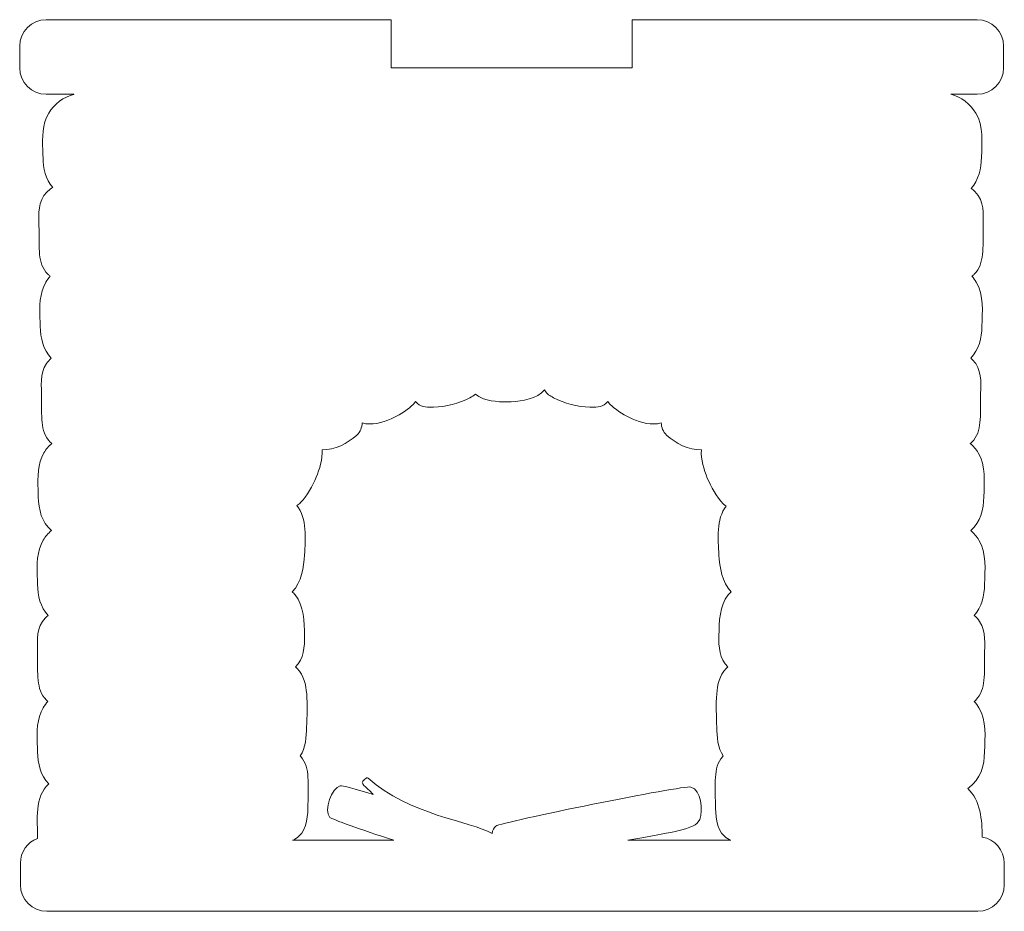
# Model space of a CAD drawing. Header units: millimetres. Extents: x -1146 to 1019, y -763 to 979.
# Tile 108 of 143: x 744 to 826, y 498 to 572. Entities that reach past the tile are written whole.
import ezdxf

# ---------------------------------------------------------------- set-up
doc = ezdxf.new("R2010")
doc.units = ezdxf.units.MM
doc.header["$MEASUREMENT"] = 0
doc.layers.add('Layer 1', color=7, linetype='Continuous')

msp = doc.modelspace()

# ---------------------------------------------------------------- linework, layer by layer
at = {"layer": 'Layer 1', "color": 250, "lineweight": 18}
for points, knots in [([(748.8151, 565.445), (747.9662, 565.2304), (747.1661, 564.651), (746.7181, 563.8834), (746.7181, 563.8834), (746.1786, 562.9593), (746.1918, 561.8659), (746.2289, 560.8316), (746.2289, 560.8316), (746.236, 560.6297), (746.2444, 560.4277), (746.2487, 560.2258), (746.2487, 560.2258), (746.2685, 559.3167), (746.4621, 558.4006), (747.0491, 557.7102), (747.0491, 557.7102), (746.7618, 557.5476), (746.5157, 557.3267), (746.3255, 557.0407), (746.3255, 557.0407), (745.7593, 556.1906), (745.9216, 555.1487), (745.9191, 554.1898), (745.9191, 554.1898), (745.9173, 553.5124), (745.8975, 552.8281), (745.9681, 552.1535), (745.9681, 552.1535), (746.0321, 551.5429), (746.1919, 550.96), (746.6481, 550.5208), (746.6481, 550.5208), (746.7119, 550.4596), (746.7789, 550.4035), (746.8495, 550.3521), (746.8495, 550.3521), (746.7106, 550.2005), (746.5884, 550.0341), (746.4835, 549.8545), (746.4835, 549.8545), (745.944, 548.9302), (745.9572, 547.837), (745.9943, 546.8024), (745.9943, 546.8024), (746.0014, 546.6005), (746.0098, 546.3985), (746.0141, 546.1966), (746.0141, 546.1966), (746.0354, 545.223), (746.2562, 544.2492), (746.9338, 543.5494), (746.9338, 543.5494), (746.7799, 543.4214), (746.6453, 543.2718), (746.5317, 543.1016), (746.5317, 543.1016), (745.9655, 542.2515), (746.1278, 541.2096), (746.1253, 540.2507), (746.1253, 540.2507), (746.1235, 539.5733), (746.1037, 538.889), (746.1743, 538.2144), (746.1743, 538.2144), (746.2383, 537.6038), (746.3981, 537.0209), (746.8543, 536.5817), (746.8543, 536.5817), (746.8947, 536.5431), (746.9361, 536.5063), (746.9793, 536.4715), (746.9793, 536.4715), (746.7192, 536.2566), (746.4995, 535.9993), (746.3253, 535.7006), (746.3253, 535.7006), (745.7858, 534.7765), (745.799, 533.6831), (745.8361, 532.6488), (745.8361, 532.6488), (745.8432, 532.4469), (745.8516, 532.2449), (745.8559, 532.043), (745.8559, 532.043), (745.879, 530.9876), (746.1368, 529.9414), (746.9415, 529.2383), (746.9415, 529.2383), (746.6697, 529.0191), (746.4414, 528.7544), (746.261, 528.4461), (746.261, 528.4461), (745.7215, 527.5218), (745.7347, 526.4286), (745.7718, 525.394), (745.7718, 525.394), (745.7789, 525.1921), (745.7873, 524.9901), (745.7916, 524.7882), (745.7916, 524.7882), (745.8122, 523.8421), (746.0212, 522.8911), (746.6613, 522.1941), (746.6613, 522.1941), (746.4843, 522.0567), (746.3303, 521.8923), (746.2028, 521.7011), (746.2028, 521.7011), (745.6366, 520.851), (745.7989, 519.8091), (745.7964, 518.8502), (745.7964, 518.8502), (745.7946, 518.1728), (745.7748, 517.4885), (745.8454, 516.8139), (745.8454, 516.8139), (745.9094, 516.2033), (746.0692, 515.6204), (746.5254, 515.1812), (746.5254, 515.1812), (746.5658, 515.1421), (746.6079, 515.1053), (746.6514, 515.0702), (746.6514, 515.0702), (746.5023, 514.9115), (746.3717, 514.7362), (746.2607, 514.5462), (746.2607, 514.5462), (745.7212, 513.6221), (745.7344, 512.5287), (745.7715, 511.4944), (745.7715, 511.4944), (745.7786, 511.2925), (745.787, 511.0905), (745.7913, 510.8886), (745.7913, 510.8886), (745.8129, 509.9054), (746.0377, 508.9234), (746.7291, 508.2231), (746.7291, 508.2231), (745.5223, 507.1949), (745.7992, 505.1527), (745.7964, 503.7293), (745.7964, 503.7293), (745.7964, 503.7204), (745.7964, 503.7118), (745.7964, 503.7029), (745.7964, 503.7029), (744.9633, 503.3892), (744.3682, 502.5838), (744.3682, 501.643), (744.3682, 501.643), (744.3682, 501.643), (744.3682, 499.8487), (744.3682, 499.8487), (744.3682, 499.8487), (744.3682, 498.6371), (745.3568, 497.6488), (746.5681, 497.6488), (746.5681, 497.6488), (746.5681, 497.6488), (823.7844, 497.6488), (823.7844, 497.6488), (823.7844, 497.6488), (824.9955, 497.6488), (825.9843, 498.6379), (825.9843, 499.8487), (825.9843, 499.8487), (825.9843, 499.8487), (825.9843, 501.643), (825.9843, 501.643), (825.9843, 501.643), (825.9843, 502.7316), (825.1865, 503.6399), (824.1456, 503.8132), (824.1456, 503.8132), (824.1499, 505.2341), (824.0054, 506.8368), (822.9498, 507.8454), (822.9498, 507.8454), (822.98, 507.8652), (823.01, 507.8855), (823.0397, 507.9064), (823.0397, 507.9064), (824.0227, 508.6031), (824.3254, 509.7403), (824.3506, 510.8886), (824.3506, 510.8886), (824.3775, 512.1149), (824.5294, 513.4365), (823.8812, 514.5465), (823.8812, 514.5465), (823.7702, 514.7367), (823.6396, 514.912), (823.4905, 515.0705), (823.4905, 515.0705), (823.5339, 515.1056), (823.5758, 515.1424), (823.6165, 515.1815), (823.6165, 515.1815), (824.0727, 515.6207), (824.2324, 516.2036), (824.2965, 516.8142), (824.2965, 516.8142), (824.3671, 517.4891), (824.3476, 518.1731), (824.3455, 518.8505), (824.3455, 518.8505), (824.343, 519.8093), (824.5053, 520.8513), (823.9391, 521.7014), (823.9391, 521.7014), (823.8116, 521.8927), (823.6579, 522.057), (823.4806, 522.1944), (823.4806, 522.1944), (824.1207, 522.8916), (824.3297, 523.8426), (824.3503, 524.7885), (824.3503, 524.7885), (824.3772, 526.0148), (824.5291, 527.3364), (823.8809, 528.4464), (823.8809, 528.4464), (823.7008, 528.755), (823.4722, 529.0194), (823.2004, 529.2386), (823.2004, 529.2386), (824.0051, 529.9419), (824.2629, 530.9879), (824.286, 532.0433), (824.286, 532.0433), (824.3129, 533.2696), (824.4648, 534.5912), (823.8166, 535.7012), (823.8166, 535.7012), (823.6424, 535.9999), (823.4226, 536.2572), (823.1626, 536.4721), (823.1626, 536.4721), (823.2055, 536.5069), (823.2472, 536.5435), (823.2876, 536.5823), (823.2876, 536.5823), (823.7438, 537.0215), (823.9035, 537.6044), (823.9676, 538.215), (823.9676, 538.215), (824.0382, 538.8899), (824.0187, 539.5739), (824.0166, 540.2513), (824.0166, 540.2513), (824.0141, 541.2101), (824.1764, 542.2521), (823.6102, 543.1022), (823.6102, 543.1022), (823.4967, 543.2724), (823.362, 543.422), (823.2081, 543.55), (823.2081, 543.55), (823.8858, 544.2498), (824.1065, 545.2236), (824.1278, 546.1972), (824.1278, 546.1972), (824.1547, 547.4235), (824.3066, 548.7451), (823.6584, 549.8551), (823.6584, 549.8551), (823.5535, 550.0347), (823.4313, 550.201), (823.2924, 550.3527), (823.2924, 550.3527), (823.363, 550.404), (823.4301, 550.4601), (823.4938, 550.5214), (823.4938, 550.5214), (823.95, 550.9606), (824.1097, 551.5435), (824.1738, 552.1541), (824.1738, 552.1541), (824.2444, 552.829), (824.2249, 553.513), (824.2228, 554.1904), (824.2228, 554.1904), (824.2203, 555.1492), (824.3826, 556.1912), (823.8164, 557.0413), (823.8164, 557.0413), (823.6561, 557.2821), (823.4557, 557.4779), (823.2225, 557.6313), (823.2225, 557.6313), (823.8623, 558.3275), (824.0721, 559.278), (824.093, 560.2262), (824.093, 560.2262), (824.1199, 561.4525), (824.2718, 562.7741), (823.6236, 563.8841), (823.6236, 563.8841), (823.1755, 564.6514), (822.4029, 565.2308), (821.5543, 565.4457), (821.5543, 565.4457), (821.5543, 565.4457), (823.729, 565.4457), (823.729, 565.4457), (823.729, 565.4457), (824.9393, 565.4457), (825.9289, 566.4353), (825.9289, 567.6456), (825.9289, 567.6456), (825.9289, 567.6456), (825.9289, 569.4399), (825.9289, 569.4399), (825.9289, 569.4399), (825.9289, 570.6512), (824.9401, 571.6398), (823.729, 571.6398), (823.729, 571.6398), (823.729, 571.6398), (795.1207, 571.6398), (795.1207, 571.6398), (795.1207, 571.6398), (795.1207, 571.6398), (795.1207, 567.6398), (795.1207, 567.6398), (795.1207, 567.6398), (795.1207, 567.6398), (775.1207, 567.6398), (775.1207, 567.6398), (775.1207, 567.6398), (775.1207, 567.6398), (775.1207, 571.6398), (775.1207, 571.6398), (775.1207, 571.6398), (775.1207, 571.6398), (746.5127, 571.6398), (746.5127, 571.6398), (746.5127, 571.6398), (745.3006, 571.6398), (744.3128, 570.652), (744.3128, 569.4399), (744.3128, 569.4399), (744.3128, 569.4399), (744.3128, 567.6456), (744.3128, 567.6456), (744.3128, 567.6456), (744.3128, 566.4343), (745.3016, 565.4457), (746.5127, 565.4457), (746.5127, 565.4457), (746.5127, 565.4457), (748.8137, 565.4457), (748.8137, 565.4457), (748.8137, 565.4457), (748.8137, 565.4457), (748.8151, 565.445), (748.8151, 565.445)], [0, 0, 0, 0, 0.010989, 0.010989, 0.010989, 0.010989, 0.021978, 0.021978, 0.021978, 0.021978, 0.032967, 0.032967, 0.032967, 0.032967, 0.043956, 0.043956, 0.043956, 0.043956, 0.0549451, 0.0549451, 0.0549451, 0.0549451, 0.0659341, 0.0659341, 0.0659341, 0.0659341, 0.0769231, 0.0769231, 0.0769231, 0.0769231, 0.0879121, 0.0879121, 0.0879121, 0.0879121, 0.0989011, 0.0989011, 0.0989011, 0.0989011, 0.1098901, 0.1098901, 0.1098901, 0.1098901, 0.1208791, 0.1208791, 0.1208791, 0.1208791, 0.1318681, 0.1318681, 0.1318681, 0.1318681, 0.1428571, 0.1428571, 0.1428571, 0.1428571, 0.1538462, 0.1538462, 0.1538462, 0.1538462, 0.1648352, 0.1648352, 0.1648352, 0.1648352, 0.1758242, 0.1758242, 0.1758242, 0.1758242, 0.1868132, 0.1868132, 0.1868132, 0.1868132, 0.1978022, 0.1978022, 0.1978022, 0.1978022, 0.2087912, 0.2087912, 0.2087912, 0.2087912, 0.2197802, 0.2197802, 0.2197802, 0.2197802, 0.2307692, 0.2307692, 0.2307692, 0.2307692, 0.2417582, 0.2417582, 0.2417582, 0.2417582, 0.2527473, 0.2527473, 0.2527473, 0.2527473, 0.2637363, 0.2637363, 0.2637363, 0.2637363, 0.2747253, 0.2747253, 0.2747253, 0.2747253, 0.2857143, 0.2857143, 0.2857143, 0.2857143, 0.2967033, 0.2967033, 0.2967033, 0.2967033, 0.3076923, 0.3076923, 0.3076923, 0.3076923, 0.3186813, 0.3186813, 0.3186813, 0.3186813, 0.3296703, 0.3296703, 0.3296703, 0.3296703, 0.3406593, 0.3406593, 0.3406593, 0.3406593, 0.3516484, 0.3516484, 0.3516484, 0.3516484, 0.3626374, 0.3626374, 0.3626374, 0.3626374, 0.3736264, 0.3736264, 0.3736264, 0.3736264, 0.3846154, 0.3846154, 0.3846154, 0.3846154, 0.3956044, 0.3956044, 0.3956044, 0.3956044, 0.4065934, 0.4065934, 0.4065934, 0.4065934, 0.4175824, 0.4175824, 0.4175824, 0.4175824, 0.4285714, 0.4285714, 0.4285714, 0.4285714, 0.4395604, 0.4395604, 0.4395604, 0.4395604, 0.4505495, 0.4505495, 0.4505495, 0.4505495, 0.4615385, 0.4615385, 0.4615385, 0.4615385, 0.4725275, 0.4725275, 0.4725275, 0.4725275, 0.4835165, 0.4835165, 0.4835165, 0.4835165, 0.4945055, 0.4945055, 0.4945055, 0.4945055, 0.5054945, 0.5054945, 0.5054945, 0.5054945, 0.5164835, 0.5164835, 0.5164835, 0.5164835, 0.5274725, 0.5274725, 0.5274725, 0.5274725, 0.5384615, 0.5384615, 0.5384615, 0.5384615, 0.5494505, 0.5494505, 0.5494505, 0.5494505, 0.5604396, 0.5604396, 0.5604396, 0.5604396, 0.5714286, 0.5714286, 0.5714286, 0.5714286, 0.5824176, 0.5824176, 0.5824176, 0.5824176, 0.5934066, 0.5934066, 0.5934066, 0.5934066, 0.6043956, 0.6043956, 0.6043956, 0.6043956, 0.6153846, 0.6153846, 0.6153846, 0.6153846, 0.6263736, 0.6263736, 0.6263736, 0.6263736, 0.6373626, 0.6373626, 0.6373626, 0.6373626, 0.6483516, 0.6483516, 0.6483516, 0.6483516, 0.6593407, 0.6593407, 0.6593407, 0.6593407, 0.6703297, 0.6703297, 0.6703297, 0.6703297, 0.6813187, 0.6813187, 0.6813187, 0.6813187, 0.6923077, 0.6923077, 0.6923077, 0.6923077, 0.7032967, 0.7032967, 0.7032967, 0.7032967, 0.7142857, 0.7142857, 0.7142857, 0.7142857, 0.7252747, 0.7252747, 0.7252747, 0.7252747, 0.7362637, 0.7362637, 0.7362637, 0.7362637, 0.7472527, 0.7472527, 0.7472527, 0.7472527, 0.7582418, 0.7582418, 0.7582418, 0.7582418, 0.7692308, 0.7692308, 0.7692308, 0.7692308, 0.7802198, 0.7802198, 0.7802198, 0.7802198, 0.7912088, 0.7912088, 0.7912088, 0.7912088, 0.8021978, 0.8021978, 0.8021978, 0.8021978, 0.8131868, 0.8131868, 0.8131868, 0.8131868, 0.8241758, 0.8241758, 0.8241758, 0.8241758, 0.8351648, 0.8351648, 0.8351648, 0.8351648, 0.8461538, 0.8461538, 0.8461538, 0.8461538, 0.8571429, 0.8571429, 0.8571429, 0.8571429, 0.8681319, 0.8681319, 0.8681319, 0.8681319, 0.8791209, 0.8791209, 0.8791209, 0.8791209, 0.8901099, 0.8901099, 0.8901099, 0.8901099, 0.9010989, 0.9010989, 0.9010989, 0.9010989, 0.9120879, 0.9120879, 0.9120879, 0.9120879, 0.9230769, 0.9230769, 0.9230769, 0.9230769, 0.9340659, 0.9340659, 0.9340659, 0.9340659, 0.9450549, 0.9450549, 0.9450549, 0.9450549, 0.956044, 0.956044, 0.956044, 0.956044, 0.967033, 0.967033, 0.967033, 0.967033, 0.978022, 0.978022, 0.978022, 0.978022, 1, 1, 1, 1]), ([(766.955, 503.5421), (766.955, 503.5421), (775.3385, 503.5421), (775.3385, 503.5421), (775.3385, 503.5421), (772.6169, 504.439), (770.1963, 505.285), (770.0487, 505.4387), (770.0487, 505.4387), (769.4853, 506.0257), (770.2118, 507.9142), (770.9021, 508.0653), (770.9021, 508.0653), (771.0489, 508.0973), (772.1406, 507.8014), (773.6351, 507.3511), (773.6351, 507.3511), (773.5528, 507.442), (773.4606, 507.5401), (773.3565, 507.6437), (773.3565, 507.6437), (772.8353, 508.1629), (772.3974, 508.2917), (773.0898, 508.7161), (773.0898, 508.7161), (773.134, 508.743), (773.1884, 508.7379), (773.2267, 508.7031), (773.2267, 508.7031), (776.5798, 505.6414), (781.7093, 505.1275), (783.4949, 504.111), (783.4949, 504.111), (783.5439, 504.3683), (783.6473, 504.5845), (783.8185, 504.7186), (783.8185, 504.7186), (784.2734, 505.0752), (799.4072, 508.1237), (799.9737, 507.9614), (799.9737, 507.9614), (800.8815, 507.7018), (800.9818, 506.0986), (800.7306, 505.2616), (800.7306, 505.2616), (800.7306, 505.2616), (800.501, 504.954), (800.501, 504.954), (800.501, 504.954), (799.6806, 504.2911), (797.4253, 504.0673), (794.7619, 503.5418), (794.7619, 503.5418), (794.7619, 503.5418), (803.2902, 503.5418), (803.2902, 503.5418), (803.2902, 503.5418), (803.0989, 503.6266), (802.9237, 503.7359), (802.7715, 503.8766), (802.7715, 503.8766), (802.0557, 504.5393), (802.0346, 505.6449), (802.0237, 506.5515), (802.0237, 506.5515), (802.0148, 507.2838), (801.9777, 508.0519), (802.024, 508.7811), (802.024, 508.7811), (802.0636, 509.4072), (802.185, 510.0247), (802.6278, 510.4999), (802.6278, 510.4999), (802.642, 510.5149), (802.656, 510.5299), (802.6705, 510.5443), (802.6705, 510.5443), (802.2052, 511.2037), (802.1541, 512.1491), (802.132, 512.9233), (802.132, 512.9233), (802.1063, 513.8288), (802.0558, 514.7915), (802.1292, 515.6934), (802.1292, 515.6934), (802.1914, 516.4562), (802.3629, 517.2217), (802.91, 517.7917), (802.91, 517.7917), (802.9552, 517.8387), (803.0017, 517.8831), (803.05, 517.9253), (803.05, 517.9253), (802.3721, 518.5971), (802.2839, 519.6205), (802.3083, 520.5369), (802.3083, 520.5369), (802.3378, 521.6461), (802.3469, 523.0098), (803.0853, 523.9108), (803.0853, 523.9108), (803.163, 524.0055), (803.2468, 524.0927), (803.3365, 524.1732), (803.3365, 524.1732), (802.541, 524.925), (802.3853, 526.1999), (802.3129, 527.2387), (802.3129, 527.2387), (802.2243, 528.5087), (802.0861, 530.2021), (802.9098, 531.2786), (802.9098, 531.2786), (802.8194, 531.3342), (802.7356, 531.3992), (802.6606, 531.4757), (802.6606, 531.4757), (802.1234, 532.0246), (801.6464, 532.9024), (801.3497, 533.6065), (801.3497, 533.6065), (801.0637, 534.2854), (800.7927, 535.1577), (800.8554, 535.9524), (800.8554, 535.9524), (799.8031, 535.8942), (798.7307, 536.4909), (797.9758, 537.1726), (797.9758, 537.1726), (797.6733, 537.4459), (797.5478, 537.8015), (797.5237, 538.1815), (797.5237, 538.1815), (796.7452, 537.9402), (795.8402, 538.2056), (795.1239, 538.5257), (795.1239, 538.5257), (794.5585, 538.7782), (793.8834, 539.1658), (793.4234, 539.5844), (793.4234, 539.5844), (793.2964, 539.7), (793.1912, 539.8239), (793.1049, 539.955), (793.1049, 539.955), (792.6655, 539.4594), (792.3592, 539.493), (791.6027, 539.4942), (791.6027, 539.4942), (790.5725, 539.4957), (789.4948, 539.7807), (788.5898, 540.2709), (788.5898, 540.2709), (788.2921, 540.4322), (788.0534, 540.5551), (787.872, 540.8678), (787.872, 540.8678), (787.8626, 540.8838), (787.8537, 540.8998), (787.8456, 540.9158), (787.8456, 540.9158), (787.2281, 540.1843), (785.9904, 539.9844), (785.091, 539.9366), (785.091, 539.9366), (784.3275, 539.896), (783.1827, 539.9414), (782.5012, 540.3135), (782.5012, 540.3135), (782.362, 540.3894), (782.2381, 540.4745), (782.1273, 540.567), (782.1273, 540.567), (781.9914, 540.4494), (781.8344, 540.3668), (781.6569, 540.2706), (781.6569, 540.2706), (780.7524, 539.7806), (779.6734, 539.4954), (778.644, 539.4939), (778.644, 539.4939), (777.8876, 539.4926), (777.5815, 539.4591), (777.1421, 539.9547), (777.1421, 539.9547), (777.0557, 539.8234), (776.9506, 539.6994), (776.8236, 539.5839), (776.8236, 539.5839), (776.3636, 539.1656), (775.6885, 538.778), (775.1233, 538.5255), (775.1233, 538.5255), (774.407, 538.2055), (773.5018, 537.9398), (772.7235, 538.1813), (772.7235, 538.1813), (772.6996, 537.8013), (772.5739, 537.4455), (772.2714, 537.1722), (772.2714, 537.1722), (771.517, 536.491), (770.4451, 535.8943), (769.3933, 535.952), (769.3933, 535.952), (769.4497, 535.1753), (769.1858, 534.3267), (768.9064, 533.6632), (768.9064, 533.6632), (768.6151, 532.9713), (768.1467, 532.11), (767.6189, 531.5707), (767.6189, 531.5707), (767.5239, 531.4734), (767.4144, 531.3949), (767.2956, 531.3312), (767.2956, 531.3312), (768.1653, 530.2578), (768.0241, 528.5293), (767.9342, 527.2382), (767.9342, 527.2382), (767.8618, 526.1993), (767.7061, 524.9245), (766.9106, 524.1727), (766.9106, 524.1727), (767.0003, 524.0922), (767.0841, 524.0048), (767.1618, 523.9103), (767.1618, 523.9103), (767.8999, 523.0096), (767.9093, 521.6459), (767.9388, 520.5364), (767.9388, 520.5364), (767.9632, 519.62), (767.875, 518.5969), (767.1971, 517.9248), (767.1971, 517.9248), (767.2454, 517.8826), (767.2921, 517.8382), (767.3371, 517.7912), (767.3371, 517.7912), (767.8842, 517.221), (768.0557, 516.4554), (768.1176, 515.6927), (768.1176, 515.6927), (768.191, 514.7907), (768.1405, 513.8283), (768.1148, 512.9226), (768.1148, 512.9226), (768.0927, 512.1487), (768.0416, 511.203), (767.5763, 510.5439), (767.5763, 510.5439), (767.5908, 510.5294), (767.605, 510.5144), (767.6192, 510.4992), (767.6192, 510.4992), (768.0619, 510.024), (768.1833, 509.4065), (768.223, 508.7804), (768.223, 508.7804), (768.2692, 508.0514), (768.2321, 507.2831), (768.2233, 506.551), (768.2233, 506.551), (768.2124, 505.6445), (768.1913, 504.5388), (767.4753, 503.8761), (767.4753, 503.8761), (767.3234, 503.7354), (767.1479, 503.6262), (766.9566, 503.5413), (766.9566, 503.5413), (766.9566, 503.5413), (766.955, 503.5421), (766.955, 503.5421)], [0, 0, 0, 0, 0.0142857, 0.0142857, 0.0142857, 0.0142857, 0.0285714, 0.0285714, 0.0285714, 0.0285714, 0.0428571, 0.0428571, 0.0428571, 0.0428571, 0.0571429, 0.0571429, 0.0571429, 0.0571429, 0.0714286, 0.0714286, 0.0714286, 0.0714286, 0.0857143, 0.0857143, 0.0857143, 0.0857143, 0.1, 0.1, 0.1, 0.1, 0.1142857, 0.1142857, 0.1142857, 0.1142857, 0.1285714, 0.1285714, 0.1285714, 0.1285714, 0.1428571, 0.1428571, 0.1428571, 0.1428571, 0.1571429, 0.1571429, 0.1571429, 0.1571429, 0.1714286, 0.1714286, 0.1714286, 0.1714286, 0.1857143, 0.1857143, 0.1857143, 0.1857143, 0.2, 0.2, 0.2, 0.2, 0.2142857, 0.2142857, 0.2142857, 0.2142857, 0.2285714, 0.2285714, 0.2285714, 0.2285714, 0.2428571, 0.2428571, 0.2428571, 0.2428571, 0.2571429, 0.2571429, 0.2571429, 0.2571429, 0.2714286, 0.2714286, 0.2714286, 0.2714286, 0.2857143, 0.2857143, 0.2857143, 0.2857143, 0.3, 0.3, 0.3, 0.3, 0.3142857, 0.3142857, 0.3142857, 0.3142857, 0.3285714, 0.3285714, 0.3285714, 0.3285714, 0.3428571, 0.3428571, 0.3428571, 0.3428571, 0.3571429, 0.3571429, 0.3571429, 0.3571429, 0.3714286, 0.3714286, 0.3714286, 0.3714286, 0.3857143, 0.3857143, 0.3857143, 0.3857143, 0.4, 0.4, 0.4, 0.4, 0.4142857, 0.4142857, 0.4142857, 0.4142857, 0.4285714, 0.4285714, 0.4285714, 0.4285714, 0.4428571, 0.4428571, 0.4428571, 0.4428571, 0.4571429, 0.4571429, 0.4571429, 0.4571429, 0.4714286, 0.4714286, 0.4714286, 0.4714286, 0.4857143, 0.4857143, 0.4857143, 0.4857143, 0.5, 0.5, 0.5, 0.5, 0.5142857, 0.5142857, 0.5142857, 0.5142857, 0.5285714, 0.5285714, 0.5285714, 0.5285714, 0.5428571, 0.5428571, 0.5428571, 0.5428571, 0.5571429, 0.5571429, 0.5571429, 0.5571429, 0.5714286, 0.5714286, 0.5714286, 0.5714286, 0.5857143, 0.5857143, 0.5857143, 0.5857143, 0.6, 0.6, 0.6, 0.6, 0.6142857, 0.6142857, 0.6142857, 0.6142857, 0.6285714, 0.6285714, 0.6285714, 0.6285714, 0.6428571, 0.6428571, 0.6428571, 0.6428571, 0.6571429, 0.6571429, 0.6571429, 0.6571429, 0.6714286, 0.6714286, 0.6714286, 0.6714286, 0.6857143, 0.6857143, 0.6857143, 0.6857143, 0.7, 0.7, 0.7, 0.7, 0.7142857, 0.7142857, 0.7142857, 0.7142857, 0.7285714, 0.7285714, 0.7285714, 0.7285714, 0.7428571, 0.7428571, 0.7428571, 0.7428571, 0.7571429, 0.7571429, 0.7571429, 0.7571429, 0.7714286, 0.7714286, 0.7714286, 0.7714286, 0.7857143, 0.7857143, 0.7857143, 0.7857143, 0.8, 0.8, 0.8, 0.8, 0.8142857, 0.8142857, 0.8142857, 0.8142857, 0.8285714, 0.8285714, 0.8285714, 0.8285714, 0.8428571, 0.8428571, 0.8428571, 0.8428571, 0.8571429, 0.8571429, 0.8571429, 0.8571429, 0.8714286, 0.8714286, 0.8714286, 0.8714286, 0.8857143, 0.8857143, 0.8857143, 0.8857143, 0.9, 0.9, 0.9, 0.9, 0.9142857, 0.9142857, 0.9142857, 0.9142857, 0.9285714, 0.9285714, 0.9285714, 0.9285714, 0.9428571, 0.9428571, 0.9428571, 0.9428571, 0.9571429, 0.9571429, 0.9571429, 0.9571429, 0.9714286, 0.9714286, 0.9714286, 0.9714286, 1, 1, 1, 1])]:
    msp.add_open_spline(points, degree=3, knots=knots, dxfattribs=at)

doc.saveas('drawing.dxf')
